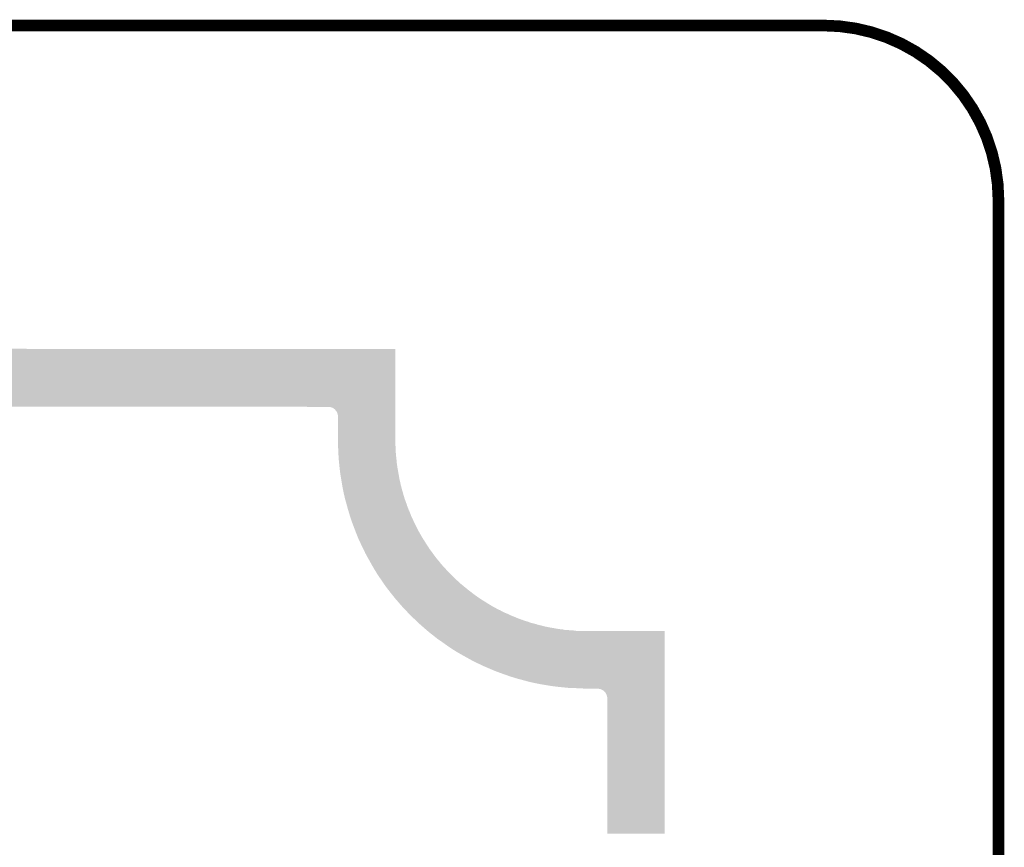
# Model space of a CAD drawing. Extents: x -0.05 to 0.95, y -0.15 to 2.1.
# Tile 28 of 28: x 0.45 to 0.95, y 1.68 to 2.1. Entities that reach past the tile are written whole.
import ezdxf

# ---------------------------------------------------------------- set-up
doc = ezdxf.new("R2010")
doc.units = 0
doc.layers.add('ENOCEAN_5_CLICK_V101_GKO', color=5, linetype='CONTINUOUS')
doc.layers.add('ENOCEAN_5_CLICK_V101_GTO', color=14, linetype='CONTINUOUS')

msp = doc.modelspace()

# ---------------------------------------------------------------- linework, layer by layer
at = {"layer": 'ENOCEAN_5_CLICK_V101_GKO', "const_width": 0.006}
for points in [[(0.04, 2.1), (0.86, 2.1)], [(0.95, -0.05), (0.95, 2.01)]]:
    msp.add_lwpolyline(points, dxfattribs=at)
msp.add_lwpolyline([(0.95, 2.01, 0.414214), (0.86, 2.1)], format="xyb", dxfattribs=at)
at = {"layer": 'ENOCEAN_5_CLICK_V101_GTO'}
for points in [[(0.2532, 1.9306), (0.2533, 1.9311), (0.6396, 1.9306), (0.6396, 1.9311)], [(0.2533, 1.9311), (0.254, 1.9314), (0.6396, 1.9311), (0.6396, 1.9314)], [(0.254, 1.9314), (0.2566, 1.9324), (0.6396, 1.9314), (0.6396, 1.9324)], [(0.2566, 1.9324), (0.258, 1.9328), (0.6396, 1.9324), (0.6396, 1.9328)], [(0.258, 1.9328), (0.2593, 1.9331), (0.6396, 1.9328), (0.6396, 1.9331)], [(0.2593, 1.9331), (0.2607, 1.9334), (0.6396, 1.9331), (0.6396, 1.9334)], [(0.2607, 1.9334), (0.2621, 1.9336), (0.63858, 1.9334), (0.4042, 1.9336)], [(0.2607, 1.9334), (0.2607, 1.9334), (0.6396, 1.9334), (0.63858, 1.9334)], [(0.252, 1.9259), (0.2526, 1.9281), (0.6396, 1.9259), (0.6396, 1.9281)], [(0.2526, 1.9282), (0.2532, 1.9304), (0.6396, 1.9282), (0.6396, 1.9304)], [(0.2526, 1.9281), (0.2526, 1.9282), (0.6396, 1.9281), (0.6396, 1.9282)], [(0.2532, 1.9304), (0.2532, 1.9306), (0.6396, 1.9304), (0.6396, 1.9306)], [(0.2495, 1.9191), (0.2504, 1.9212), (0.6396, 1.9191), (0.6396, 1.9212)], [(0.2504, 1.9214), (0.2512, 1.9235), (0.6396, 1.9214), (0.6396, 1.9235)], [(0.2504, 1.9212), (0.2504, 1.9214), (0.6396, 1.9212), (0.6396, 1.9214)], [(0.2512, 1.9236), (0.2519, 1.9258), (0.6396, 1.9236), (0.6396, 1.9258)], [(0.2512, 1.9235), (0.2512, 1.9236), (0.6396, 1.9235), (0.6396, 1.9236)], [(0.2519, 1.9258), (0.252, 1.9259), (0.6396, 1.9258), (0.6396, 1.9259)], [(0.2476, 1.9147), (0.2485, 1.9168), (0.6396, 1.9147), (0.6396, 1.9168)], [(0.2486, 1.9169), (0.2495, 1.919), (0.6396, 1.9169), (0.6396, 1.919)], [(0.2486, 1.9168), (0.2486, 1.9169), (0.6396, 1.9168), (0.6396, 1.9169)], [(0.2495, 1.919), (0.2495, 1.9191), (0.6396, 1.919), (0.6396, 1.9191)], [(0.2453, 1.9105), (0.2464, 1.9124), (0.6396, 1.9105), (0.6396, 1.9124)], [(0.2464, 1.9125), (0.2465, 1.9126), (0.6396, 1.9125), (0.6396, 1.9126)], [(0.2464, 1.9124), (0.2464, 1.9125), (0.6396, 1.9124), (0.6396, 1.9125)], [(0.2465, 1.9126), (0.2475, 1.9146), (0.6396, 1.9126), (0.6396, 1.9146)], [(0.2475, 1.9146), (0.2476, 1.9147), (0.6396, 1.9146), (0.6396, 1.9147)], [(0.2414, 1.9044), (0.2427, 1.9062), (0.6396, 1.9044), (0.6396, 1.9062)], [(0.2427, 1.9063), (0.2428, 1.9064), (0.6396, 1.9063), (0.6396, 1.9064)], [(0.2427, 1.9062), (0.2427, 1.9063), (0.6396, 1.9062), (0.6396, 1.9063)], [(0.2428, 1.9064), (0.244, 1.9083), (0.6396, 1.9064), (0.6396, 1.9083)], [(0.244, 1.9083), (0.2441, 1.9084), (0.6396, 1.9083), (0.6396, 1.9084)], [(0.2441, 1.9084), (0.2452, 1.9103), (0.6396, 1.9084), (0.6396, 1.9103)], [(0.2452, 1.9104), (0.2453, 1.9105), (0.6396, 1.9104), (0.6396, 1.9105)], [(0.2452, 1.9103), (0.2452, 1.9104), (0.6396, 1.9103), (0.6396, 1.9104)], [(0.24099, 1.9038), (0.2413, 1.9042), (0.6396, 1.9038), (0.6396, 1.9042)], [(0.2413, 1.9043), (0.2414, 1.9044), (0.6396, 1.9043), (0.6396, 1.9044)], [(0.2413, 1.9042), (0.2413, 1.9043), (0.6396, 1.9042), (0.6396, 1.9043)], [(0.605, 1.9037), (0.2776, 1.9038), (0.6396, 1.9037), (0.6396, 1.9038)], [(0.6058, 1.9036), (0.6056, 1.9037), (0.6396, 1.9036), (0.6396, 1.9037)], [(0.607, 1.9033), (0.6061, 1.9036), (0.6396, 1.9033), (0.6396, 1.9036)], [(0.6074, 1.9031), (0.607, 1.9033), (0.6396, 1.9031), (0.6396, 1.9033)], [(0.6077, 1.9029), (0.6074, 1.9031), (0.6396, 1.9029), (0.6396, 1.9031)], [(0.6079, 1.9028), (0.6077, 1.9029), (0.6396, 1.9028), (0.6396, 1.9029)], [(0.6081, 1.9026), (0.6079, 1.9028), (0.6396, 1.9026), (0.6396, 1.9028)], [(0.6084, 1.9024), (0.6081, 1.9026), (0.6396, 1.9024), (0.6396, 1.9026)], [(0.6086, 1.9022), (0.6084, 1.9024), (0.6396, 1.9022), (0.6396, 1.9024)], [(0.6087, 1.902), (0.6086, 1.9022), (0.6396, 1.902), (0.6396, 1.9022)], [(0.6093, 1.9014), (0.6087, 1.902), (0.6396, 1.9014), (0.6396, 1.902)], [(0.6094, 1.9011), (0.6093, 1.9014), (0.6396, 1.9011), (0.6396, 1.9014)], [(0.6096, 1.9007), (0.6094, 1.9011), (0.6396, 1.9007), (0.6396, 1.9011)], [(0.6099, 1.8998), (0.6096, 1.9007), (0.6396, 1.8998), (0.6396, 1.9007)], [(0.6099, 1.8995), (0.6099, 1.8998), (0.6396, 1.8995), (0.6396, 1.8998)], [(0.61, 1.8993), (0.6099, 1.8995), (0.6396, 1.8993), (0.6396, 1.8995)], [(0.61, 1.8838), (0.61, 1.8993), (0.6396, 1.8838), (0.6396, 1.8993)], [(0.61, 1.8837), (0.61, 1.8838), (0.6396, 1.8837), (0.6396, 1.8838)], [(0.61017, 1.8811), (0.61, 1.8837), (0.6397, 1.8811), (0.6396, 1.8837)], [(0.61018, 1.8809), (0.61017, 1.8811), (0.6397, 1.8809), (0.6397, 1.8811)], [(0.6102, 1.8806), (0.61018, 1.8809), (0.63972, 1.8806), (0.6397, 1.8809)], [(0.61028, 1.8782), (0.6102, 1.8806), (0.6399, 1.8782), (0.63972, 1.8806)], [(0.61028, 1.8781), (0.61028, 1.8782), (0.6399, 1.8781), (0.6399, 1.8782)], [(0.6103, 1.8776), (0.61028, 1.8781), (0.64004, 1.8776), (0.64, 1.8781)], [(0.61028, 1.8781), (0.61028, 1.8781), (0.64, 1.8781), (0.6399, 1.8781)], [(0.61051, 1.8754), (0.6103, 1.8776), (0.6402, 1.8754), (0.64004, 1.8776)], [(0.61053, 1.8752), (0.61051, 1.8754), (0.6402, 1.8752), (0.6402, 1.8754)], [(0.6106, 1.8745), (0.61053, 1.8752), (0.6403, 1.8745), (0.6402, 1.8752)], [(0.6108, 1.8725), (0.6106, 1.8745), (0.6406, 1.8725), (0.6403, 1.8745)], [(0.61081, 1.8724), (0.6108, 1.8725), (0.6406, 1.8724), (0.6406, 1.8725)], [(0.6109, 1.8715), (0.61081, 1.8724), (0.64077, 1.8715), (0.6406, 1.8724)], [(0.61114, 1.8697), (0.6109, 1.8715), (0.6411, 1.8697), (0.64077, 1.8715)], [(0.61115, 1.8696), (0.61114, 1.8697), (0.6411, 1.8696), (0.6411, 1.8697)], [(0.6113, 1.8685), (0.61115, 1.8696), (0.6413, 1.8685), (0.6411, 1.8696)], [(0.61157, 1.8669), (0.6113, 1.8685), (0.6416, 1.8669), (0.6413, 1.8685)], [(0.6116, 1.8667), (0.61157, 1.8669), (0.6416, 1.8667), (0.6416, 1.8669)], [(0.61203, 1.8641), (0.6116, 1.8667), (0.6422, 1.8641), (0.6416, 1.8667)], [(0.61207, 1.8639), (0.61203, 1.8641), (0.6422, 1.8639), (0.6422, 1.8641)], [(0.6123, 1.8625), (0.61207, 1.8639), (0.64258, 1.8625), (0.6422, 1.8639)], [(0.61254, 1.8613), (0.6123, 1.8625), (0.6429, 1.8613), (0.64258, 1.8625)], [(0.61256, 1.8612), (0.61254, 1.8613), (0.6429, 1.8612), (0.6429, 1.8613)], [(0.6129, 1.8595), (0.61256, 1.8612), (0.64342, 1.8595), (0.6429, 1.8612)], [(0.61311, 1.8586), (0.6129, 1.8595), (0.6437, 1.8586), (0.64342, 1.8595)], [(0.61316, 1.8584), (0.61311, 1.8586), (0.6437, 1.8584), (0.6437, 1.8586)], [(0.6136, 1.8565), (0.61316, 1.8584), (0.64429, 1.8565), (0.6437, 1.8584)], [(0.61379, 1.8558), (0.6136, 1.8565), (0.6445, 1.8558), (0.64429, 1.8565)], [(0.61382, 1.8557), (0.61379, 1.8558), (0.6446, 1.8557), (0.6446, 1.8558)], [(0.61379, 1.8558), (0.61379, 1.8558), (0.6446, 1.8558), (0.6445, 1.8558)], [(0.61454, 1.8531), (0.61382, 1.8557), (0.6455, 1.8531), (0.6446, 1.8557)], [(0.61457, 1.853), (0.61454, 1.8531), (0.6455, 1.853), (0.6455, 1.8531)], [(0.6152, 1.8507), (0.61457, 1.853), (0.64638, 1.8507), (0.6455, 1.853)], [(0.61529, 1.8504), (0.6152, 1.8507), (0.6465, 1.8504), (0.64638, 1.8507)], [(0.61532, 1.8503), (0.61529, 1.8504), (0.6466, 1.8503), (0.6465, 1.8504)], [(0.61607, 1.8478), (0.61532, 1.8503), (0.6476, 1.8478), (0.6466, 1.8503)], [(0.6161, 1.8477), (0.61607, 1.8478), (0.6476, 1.8477), (0.6476, 1.8478)], [(0.6169, 1.8452), (0.6161, 1.8477), (0.6488, 1.8452), (0.6476, 1.8477)], [(0.61694, 1.8451), (0.6169, 1.8452), (0.6488, 1.8451), (0.6488, 1.8452)], [(0.617, 1.8449), (0.61694, 1.8451), (0.6489, 1.8449), (0.6488, 1.8451)], [(0.61787, 1.8426), (0.617, 1.8449), (0.65, 1.8426), (0.6489, 1.8449)], [(0.61791, 1.8425), (0.61787, 1.8426), (0.65, 1.8425), (0.65, 1.8426)], [(0.61882, 1.8401), (0.61791, 1.8425), (0.6513, 1.8401), (0.6501, 1.8425)], [(0.61791, 1.8425), (0.61791, 1.8425), (0.6501, 1.8425), (0.65, 1.8425)], [(0.61886, 1.84), (0.61882, 1.8401), (0.6514, 1.84), (0.6513, 1.8401)], [(0.6189, 1.8399), (0.61886, 1.84), (0.6514, 1.8399), (0.6514, 1.84)], [(0.6192, 1.8391), (0.6189, 1.8399), (0.65185, 1.8391), (0.6514, 1.8399)], [(0.61979, 1.8376), (0.6192, 1.8391), (0.6527, 1.8376), (0.65185, 1.8391)], [(0.61983, 1.8375), (0.61979, 1.8376), (0.6528, 1.8375), (0.6527, 1.8376)], [(0.61987, 1.8374), (0.61983, 1.8375), (0.6528, 1.8374), (0.6528, 1.8375)], [(0.6203, 1.8363), (0.61987, 1.8374), (0.65347, 1.8363), (0.6528, 1.8374)], [(0.62086, 1.8351), (0.6203, 1.8363), (0.6542, 1.8351), (0.65347, 1.8363)], [(0.6209, 1.835), (0.62086, 1.8351), (0.6542, 1.835), (0.6542, 1.8351)], [(0.6216, 1.8335), (0.6209, 1.835), (0.65521, 1.8335), (0.6543, 1.835)], [(0.6209, 1.835), (0.6209, 1.835), (0.6543, 1.835), (0.6542, 1.835)], [(0.62199, 1.8327), (0.6216, 1.8335), (0.6557, 1.8327), (0.65521, 1.8335)], [(0.62203, 1.8326), (0.62199, 1.8327), (0.6558, 1.8326), (0.6557, 1.8327)], [(0.62314, 1.8303), (0.62203, 1.8326), (0.6573, 1.8303), (0.6558, 1.8326)], [(0.62319, 1.8302), (0.62314, 1.8303), (0.6574, 1.8302), (0.6574, 1.8303)], [(0.62314, 1.8303), (0.62314, 1.8303), (0.6574, 1.8303), (0.6573, 1.8303)], [(0.6242, 1.8281), (0.62319, 1.8302), (0.65893, 1.8281), (0.6574, 1.8302)], [(0.62426, 1.828), (0.6242, 1.8281), (0.659, 1.828), (0.65893, 1.8281)], [(0.62431, 1.8279), (0.62426, 1.828), (0.659, 1.8279), (0.659, 1.828)], [(0.62553, 1.8257), (0.62431, 1.8279), (0.6607, 1.8257), (0.6591, 1.8279)], [(0.62431, 1.8279), (0.62431, 1.8279), (0.6591, 1.8279), (0.659, 1.8279)], [(0.62559, 1.8256), (0.62553, 1.8257), (0.6608, 1.8256), (0.6608, 1.8257)], [(0.62553, 1.8257), (0.62553, 1.8257), (0.6608, 1.8257), (0.6607, 1.8257)], [(0.62676, 1.8235), (0.62559, 1.8256), (0.6626, 1.8235), (0.6608, 1.8256)], [(0.62681, 1.8234), (0.62676, 1.8235), (0.6626, 1.8234), (0.6626, 1.8235)], [(0.6272, 1.8227), (0.62681, 1.8234), (0.6632, 1.8227), (0.6626, 1.8234)], [(0.62801, 1.8213), (0.6272, 1.8227), (0.6644, 1.8213), (0.6632, 1.8227)], [(0.62807, 1.8212), (0.62801, 1.8213), (0.6645, 1.8212), (0.6645, 1.8213)], [(0.62801, 1.8213), (0.62801, 1.8213), (0.6645, 1.8213), (0.6644, 1.8213)], [(0.6287, 1.8201), (0.62807, 1.8212), (0.66555, 1.8201), (0.6645, 1.8212)], [(0.62925, 1.8192), (0.6287, 1.8201), (0.6664, 1.8192), (0.66555, 1.8201)], [(0.62932, 1.8191), (0.62925, 1.8192), (0.6665, 1.8191), (0.6664, 1.8192)], [(0.6303, 1.8175), (0.62932, 1.8191), (0.66802, 1.8175), (0.6665, 1.8191)], [(0.6305, 1.8172), (0.6303, 1.8175), (0.6683, 1.8172), (0.66802, 1.8175)], [(0.63057, 1.8171), (0.6305, 1.8172), (0.6684, 1.8171), (0.6683, 1.8172)], [(0.63193, 1.8151), (0.63057, 1.8171), (0.6705, 1.8151), (0.6685, 1.8171)], [(0.63057, 1.8171), (0.63057, 1.8171), (0.6685, 1.8171), (0.6684, 1.8171)], [(0.63322, 1.8132), (0.63193, 1.8151), (0.6725, 1.8132), (0.6705, 1.8151)], [(0.63329, 1.8131), (0.63322, 1.8132), (0.6726, 1.8131), (0.6726, 1.8132)], [(0.63322, 1.8132), (0.63322, 1.8132), (0.6726, 1.8132), (0.6725, 1.8132)], [(0.6337, 1.8125), (0.63329, 1.8131), (0.67334, 1.8125), (0.6726, 1.8131)], [(0.63449, 1.8114), (0.6337, 1.8125), (0.6747, 1.8114), (0.67334, 1.8125)], [(0.63456, 1.8113), (0.63449, 1.8114), (0.6747, 1.8113), (0.6747, 1.8114)], [(0.6355, 1.81), (0.63456, 1.8113), (0.67641, 1.81), (0.6748, 1.8113)], [(0.63456, 1.8113), (0.63456, 1.8113), (0.6748, 1.8113), (0.6747, 1.8113)], [(0.63582, 1.8096), (0.6355, 1.81), (0.6769, 1.8096), (0.67641, 1.81)], [(0.6359, 1.8095), (0.63582, 1.8096), (0.677, 1.8095), (0.6769, 1.8096)], [(0.63724, 1.8078), (0.6359, 1.8095), (0.6792, 1.8078), (0.677, 1.8095)], [(0.63732, 1.8077), (0.63724, 1.8078), (0.6793, 1.8077), (0.6792, 1.8078)], [(0.63859, 1.8061), (0.63732, 1.8077), (0.6815, 1.8061), (0.6793, 1.8077)], [(0.63867, 1.806), (0.63859, 1.8061), (0.6816, 1.806), (0.6815, 1.8061)], [(0.6393, 1.8052), (0.63867, 1.806), (0.68283, 1.8052), (0.6816, 1.806)], [(0.63991, 1.8045), (0.6393, 1.8052), (0.6839, 1.8045), (0.68283, 1.8052)], [(0.64, 1.8044), (0.63991, 1.8045), (0.684, 1.8044), (0.6839, 1.8045)], [(0.64121, 1.803), (0.64, 1.8044), (0.6863, 1.803), (0.684, 1.8044)], [(0.6413, 1.8029), (0.64121, 1.803), (0.6863, 1.8029), (0.6863, 1.803)], [(0.64252, 1.8015), (0.6413, 1.8029), (0.6887, 1.8015), (0.6864, 1.8029)], [(0.6413, 1.8029), (0.6413, 1.8029), (0.6864, 1.8029), (0.6863, 1.8029)], [(0.6426, 1.8014), (0.64252, 1.8015), (0.6888, 1.8014), (0.6888, 1.8015)], [(0.64252, 1.8015), (0.64252, 1.8015), (0.6888, 1.8015), (0.6887, 1.8015)], [(0.6433, 1.8006), (0.6426, 1.8014), (0.69028, 1.8006), (0.6888, 1.8014)], [(0.64378, 1.8001), (0.6433, 1.8006), (0.6912, 1.8001), (0.69028, 1.8006)], [(0.64387, 1.8), (0.64378, 1.8001), (0.6913, 1.8), (0.6913, 1.8001)], [(0.64378, 1.8001), (0.64378, 1.8001), (0.6913, 1.8001), (0.6912, 1.8001)], [(0.64502, 1.7988), (0.64387, 1.8), (0.6938, 1.7988), (0.6913, 1.8)], [(0.64511, 1.7987), (0.64502, 1.7988), (0.6939, 1.7987), (0.6938, 1.7988)], [(0.64626, 1.7975), (0.64511, 1.7987), (0.6963, 1.7975), (0.6939, 1.7987)], [(0.64731, 1.7964), (0.64626, 1.7975), (0.6989, 1.7964), (0.6965, 1.7975)], [(0.64626, 1.7975), (0.64626, 1.7975), (0.6965, 1.7975), (0.6963, 1.7975)], [(0.6474, 1.7963), (0.64731, 1.7964), (0.699, 1.7963), (0.6989, 1.7964)], [(0.6475, 1.7962), (0.6474, 1.7963), (0.69935, 1.7962), (0.6991, 1.7963)], [(0.6474, 1.7963), (0.6474, 1.7963), (0.6991, 1.7963), (0.699, 1.7963)], [(0.64844, 1.7953), (0.6475, 1.7962), (0.7016, 1.7953), (0.69935, 1.7962)], [(0.64855, 1.7952), (0.64844, 1.7953), (0.7017, 1.7952), (0.7016, 1.7953)], [(0.6496, 1.7942), (0.64855, 1.7952), (0.7043, 1.7942), (0.7017, 1.7952)], [(0.65054, 1.7933), (0.6496, 1.7942), (0.707, 1.7933), (0.7044, 1.7942)], [(0.6496, 1.7942), (0.6496, 1.7942), (0.7044, 1.7942), (0.7043, 1.7942)], [(0.65148, 1.7924), (0.65054, 1.7933), (0.7097, 1.7924), (0.7071, 1.7933)], [(0.65054, 1.7933), (0.65054, 1.7933), (0.7071, 1.7933), (0.707, 1.7933)], [(0.6519, 1.792), (0.65148, 1.7924), (0.71134, 1.792), (0.7098, 1.7924)], [(0.65225, 1.7917), (0.6519, 1.792), (0.7125, 1.7917), (0.71134, 1.792)], [(0.65236, 1.7916), (0.65225, 1.7917), (0.7125, 1.7916), (0.7125, 1.7917)], [(0.65305, 1.791), (0.65236, 1.7916), (0.7152, 1.791), (0.7126, 1.7916)], [(0.65316, 1.7909), (0.65305, 1.791), (0.7153, 1.7909), (0.7152, 1.791)], [(0.65385, 1.7903), (0.65316, 1.7909), (0.718, 1.7903), (0.7154, 1.7909)], [(0.65443, 1.7898), (0.65385, 1.7903), (0.7208, 1.7898), (0.7182, 1.7903)], [(0.655, 1.7893), (0.65443, 1.7898), (0.7237, 1.7893), (0.721, 1.7898)], [(0.65535, 1.789), (0.655, 1.7893), (0.7265, 1.789), (0.7238, 1.7893)], [(0.65546, 1.7889), (0.65535, 1.789), (0.7266, 1.7889), (0.7265, 1.789)], [(0.6557, 1.7887), (0.65546, 1.7889), (0.7293, 1.7887), (0.7266, 1.7889)], [(0.65592, 1.7885), (0.6557, 1.7887), (0.7322, 1.7885), (0.7295, 1.7887)], [(0.65593, 1.7885), (0.65592, 1.7885), (0.7323, 1.7885), (0.7322, 1.7885)], [(0.65604, 1.7884), (0.65593, 1.7885), (0.7323, 1.7884), (0.7323, 1.7885)], [(0.65616, 1.7883), (0.65604, 1.7884), (0.7351, 1.7883), (0.7323, 1.7884)], [(0.6565, 1.788), (0.65616, 1.7883), (0.7782, 1.788), (0.7782, 1.7883)], [(0.65616, 1.7883), (0.65616, 1.7883), (0.7782, 1.7883), (0.7351, 1.7883)], [(0.6613, 1.7842), (0.6565, 1.788), (0.7782, 1.7842), (0.7782, 1.788)], [(0.6638, 1.7825), (0.6613, 1.7842), (0.7782, 1.7825), (0.7782, 1.7842)], [(0.6663, 1.7807), (0.6638, 1.7825), (0.7782, 1.7807), (0.7782, 1.7825)], [(0.6688, 1.779), (0.6663, 1.7807), (0.7782, 1.779), (0.7782, 1.7807)], [(0.6714, 1.7774), (0.6688, 1.779), (0.7782, 1.7774), (0.7782, 1.779)], [(0.674, 1.7759), (0.6714, 1.7774), (0.7782, 1.7759), (0.7782, 1.7774)], [(0.6794, 1.7729), (0.674, 1.7759), (0.7782, 1.7729), (0.7782, 1.7759)], [(0.6848, 1.7703), (0.6794, 1.7729), (0.7782, 1.7703), (0.7782, 1.7729)], [(0.6904, 1.7679), (0.6848, 1.7703), (0.7782, 1.7679), (0.7782, 1.7703)], [(0.6933, 1.7668), (0.6904, 1.7679), (0.7782, 1.7668), (0.7782, 1.7679)], [(0.6961, 1.7658), (0.6933, 1.7668), (0.7782, 1.7658), (0.7782, 1.7668)], [(0.699, 1.7648), (0.6961, 1.7658), (0.7782, 1.7648), (0.7782, 1.7658)], [(0.7019, 1.7639), (0.699, 1.7648), (0.7782, 1.7639), (0.7782, 1.7648)], [(0.7049, 1.7631), (0.7019, 1.7639), (0.7782, 1.7631), (0.7782, 1.7639)], [(0.7078, 1.7623), (0.7049, 1.7631), (0.7782, 1.7623), (0.7782, 1.7631)], [(0.7108, 1.7616), (0.7078, 1.7623), (0.7782, 1.7616), (0.7782, 1.7623)], [(0.7138, 1.761), (0.7108, 1.7616), (0.7782, 1.761), (0.7782, 1.7616)], [(0.7198, 1.76), (0.7138, 1.761), (0.7782, 1.76), (0.7782, 1.761)], [(0.7228, 1.7596), (0.7198, 1.76), (0.7782, 1.7596), (0.7782, 1.76)], [(0.7258, 1.7593), (0.7228, 1.7596), (0.7782, 1.7593), (0.7782, 1.7596)], [(0.7289, 1.759), (0.7258, 1.7593), (0.7782, 1.759), (0.7782, 1.7593)], [(0.7319, 1.7589), (0.7289, 1.759), (0.7782, 1.7589), (0.7782, 1.759)], [(0.735, 1.7588), (0.7319, 1.7589), (0.7782, 1.7588), (0.7782, 1.7589)], [(0.7361, 1.7587), (0.735, 1.7588), (0.7782, 1.7587), (0.7782, 1.7588)], [(0.7437, 1.7586), (0.7362, 1.7587), (0.7782, 1.7586), (0.7782, 1.7587)], [(0.7445, 1.7585), (0.7442, 1.7586), (0.7782, 1.7585), (0.7782, 1.7586)], [(0.745, 1.7584), (0.7448, 1.7585), (0.7782, 1.7584), (0.7782, 1.7585)], [(0.7453, 1.7583), (0.7453, 1.7584), (0.7782, 1.7583), (0.7782, 1.7584)], [(0.7455, 1.7582), (0.7453, 1.7583), (0.7782, 1.7582), (0.7782, 1.7583)], [(0.7458, 1.7581), (0.7455, 1.7582), (0.7782, 1.7581), (0.7782, 1.7582)], [(0.746, 1.758), (0.7458, 1.7581), (0.7782, 1.758), (0.7782, 1.7581)], [(0.7463, 1.7579), (0.746, 1.758), (0.7782, 1.7579), (0.7782, 1.758)], [(0.7463, 1.7578), (0.7463, 1.7579), (0.7782, 1.7578), (0.7782, 1.7579)], [(0.7465, 1.7577), (0.7463, 1.7578), (0.7782, 1.7577), (0.7782, 1.7578)], [(0.7467, 1.7575), (0.7465, 1.7577), (0.7782, 1.7575), (0.7782, 1.7577)], [(0.7474, 1.7569), (0.7468, 1.7575), (0.7782, 1.7569), (0.7782, 1.7575)], [(0.7475, 1.7567), (0.7474, 1.7569), (0.7782, 1.7567), (0.7782, 1.7569)], [(0.7478, 1.7563), (0.7476, 1.7567), (0.7782, 1.7563), (0.7782, 1.7567)], [(0.7479, 1.7562), (0.7479, 1.7563), (0.7782, 1.7562), (0.7782, 1.7563)], [(0.7481, 1.7558), (0.7479, 1.7562), (0.7782, 1.7558), (0.7782, 1.7562)], [(0.7481, 1.7557), (0.7481, 1.7558), (0.7782, 1.7557), (0.7782, 1.7558)], [(0.7483, 1.7553), (0.7481, 1.7557), (0.7782, 1.7553), (0.7782, 1.7557)], [(0.7483, 1.7552), (0.7483, 1.7553), (0.7782, 1.7552), (0.7782, 1.7553)], [(0.7484, 1.755), (0.7483, 1.7552), (0.7782, 1.755), (0.7782, 1.7552)], [(0.7485, 1.7547), (0.7484, 1.755), (0.7782, 1.7547), (0.7782, 1.755)], [(0.7485, 1.7544), (0.7485, 1.7547), (0.7782, 1.7544), (0.7782, 1.7547)], [(0.7486, 1.7542), (0.7485, 1.7544), (0.7782, 1.7542), (0.7782, 1.7544)], [(0.7486, 1.684), (0.7486, 1.7542), (0.7782, 1.684), (0.7782, 1.7542)]]:
    msp.add_solid(points, dxfattribs=at)

doc.saveas('drawing.dxf')
